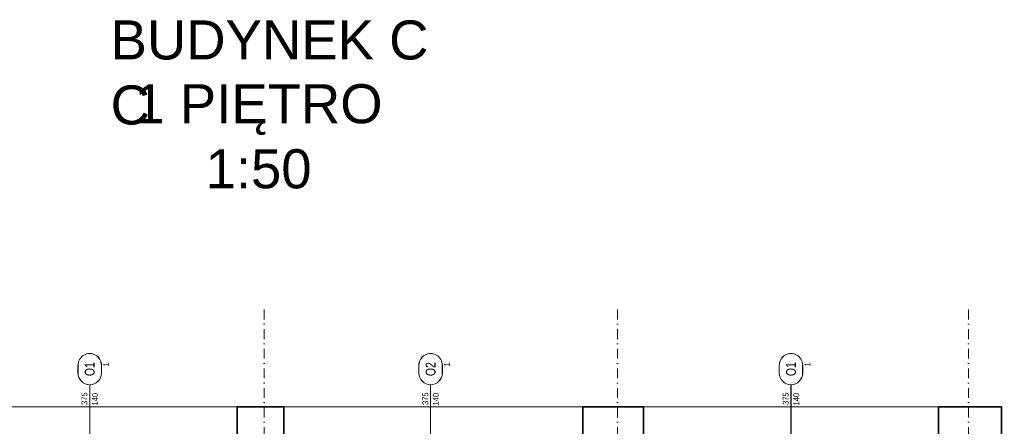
# Model space of a CAD drawing. Header units: millimetres. Extents: x -96593 to 66336, y -23969 to 7139.
# Tile 207 of 256: x -75103 to -73841, y -9594 to -9073. Entities that reach past the tile are written whole.
import ezdxf
from ezdxf.enums import TextEntityAlignment as Align

# ---------------------------------------------------------------- set-up
doc = ezdxf.new("R2010")
doc.units = ezdxf.units.MM
doc.linetypes.add('DASHDOT', pattern=[1, 0.5, -0.25, 0, -0.25])
doc.linetypes.add('DASHEDX2', pattern=[1.5, 1, -0.5])
doc.layers.add('BA_pom', color=6, linetype='Continuous', lineweight=18, plot=False)
for name, color, linetype, lineweight in [('BA_sym', 7, 'Continuous', 18), ('BA_txc', 1, 'Continuous', 18), ('BA_txs', 2, 'Continuous', 18), ('mm_went_opis', 7, 'Continuous', 15), ('PG_OSIE', 1, 'DASHDOT', 18), ('PG_PARAPETY_ZEWN.', 1, 'Continuous', 18), ('PG_PRZERYWANE_ŚREDNIE', 1, 'DASHEDX2', 18), ('PG_WYMIARY', 1, 'Continuous', 18), ('PG_WYPOSAŻENIE', 1, 'Continuous', 18), ('PG_ŚCIANY_SŁUPY', 4, 'Continuous', 35)]:
    doc.layers.add(name, color=color, linetype=linetype, lineweight=lineweight)
doc.styles.add('BIKTS', font='bikromsw.shx', dxfattribs={"width": 0.85})
doc.styles.get("Standard").update_dxf_attribs({"font": 'arial.ttf'})

# ---------------------------------------------------------------- blocks, each defined once
blk = doc.blocks.new('symdrz')
blk.add_lwpolyline([(-10, -30, -1), (-10, 30), (10, 30, -1), (10, -30)], format="xyb", close=True)
at = {"style": 'BIKTS', "width": 0.8}
blk.add_attdef('SZERDRZ', text='', height=25, dxfattribs=at).set_placement((77.1, 8.8), align=Align.CENTER)
blk.add_attdef('SYMDRZ', text='', height=25, dxfattribs=at).set_placement((0, 0), align=Align.MIDDLE)
blk.add_attdef('WYSDRZ', text='', height=25, dxfattribs=at).set_placement((77.1, -9.5), align=Align.TOP_CENTER)
blk = doc.blocks.new('A$C8890cfa8')
at = {"layer": 'PG_WYPOSAŻENIE', "color": 18, "true_color": 0x000000}
for p, q in [((63.4, 95.9), (32.2, 64.6)), ((58.9, 91.3), (58.8, 69.2)), ((58.8, 69.2), (36.8, 69.3))]:
    blk.add_line(p, q, dxfattribs=at)
blk.add_lwpolyline([(0, 100), (0, 0), (205, 0), (205, 100)], close=True, dxfattribs=at)
blk.add_lwpolyline([(32.2, 64.6), (32.2, 4.1), (200, 4.1), (200, 95.9), (63.4, 95.9)], dxfattribs=at)
blk = doc.blocks.new('A$C25dec356')
at = {"layer": 'PG_WYPOSAŻENIE', "color": 251, "true_color": 0x636466}
for p, q in [((19, 84.1), (21.1, 168.1)), ((21.1, 168.1), (28.1, 167.9)), ((23.8, 0), (28.1, 167.9)), ((1.4, 112.6), (0, 56.6)), ((1.4, 112.6), (16, 112.2)), ((18.2, 119.2), (17.3, 119.2)), ((19.8, 119.1), (18.1, 49.2)), ((18.2, 119.2), (19.8, 119.1)), ((26.7, 112), (33.8, 111.8)), ((33.8, 111.8), (32.4, 55.8)), ((19, 84.1), (16.9, 0.2)), ((0, 56.6), (15.2, 56.2)), ((25.3, 56), (32.4, 55.8)), ((16.3, 49.2), (17.2, 49.2)), ((18.1, 49.2), (17.2, 49.2)), ((16.9, 0.2), (23.8, 0))]:
    blk.add_line(p, q, dxfattribs=at)
for centre, radius, start, end in [((201.3, 81.5), 187.8, 168.4159, 189.8932), ((202.3, 81.5), 187.9, 168.4197, 189.8895)]:
    blk.add_arc(centre, radius, start, end, dxfattribs=at)
blk = doc.blocks.new('A$C5d8eeb17')
at = {"layer": 'PG_WYPOSAŻENIE', "color": 251, "true_color": 0x636466}
for p, q in [((38.7, 0), (38.7, 125)), ((38.7, 125), (96.5, 125)), ((96.5, 0), (96.5, 125)), ((29.8, 110.3), (38.7, 112.7)), ((5.3, 90.8), (15.9, 90.9)), ((5.4, 87.7), (15.9, 87.8)), ((38.7, 66.6), (30.2, 68.7)), ((29.8, 51.2), (38.7, 53.6)), ((5.3, 31.7), (15.9, 31.8)), ((5.4, 28.6), (15.9, 28.7)), ((38.7, 7.5), (30.2, 9.6)), ((96.5, 0), (38.7, 0))]:
    blk.add_line(p, q, dxfattribs=at)
for centre, radius, start, end in [((31.8, 89.5), 31.8, 141.4442, 219.6752), ((31.8, 89.5), 26.5, 141.4442, 219.6752), ((8.8, 107.4), 2.68, 328.6779, 134.2106), ((38.2, 89.6), 22.4, 112.1553, 248.9642), ((9.2, 71.2), 2.68, 226.9089, 32.4416), ((8.8, 48.3), 2.68, 328.6779, 134.2106), ((38.2, 30.5), 22.4, 112.1553, 248.9642), ((31.8, 30.4), 31.8, 141.4442, 219.6752), ((31.8, 30.4), 26.5, 141.4442, 219.6752), ((9.2, 12.1), 2.68, 226.9089, 32.4416)]:
    blk.add_arc(centre, radius, start, end, dxfattribs=at)
blk = doc.blocks.new('A$C48367b7f')
at = {"layer": 'PG_WYPOSAŻENIE', "color": 18, "true_color": 0x000000}
for points in [[(0, 389.7), (0, 309.7), (60, 309.7), (60, 389.7), (0, 389.7), (60, 309.7), (0, 309.7), (60, 389.7)], [(237.8, 389.7), (237.8, 309.7), (297.8, 309.7), (297.8, 389.7), (237.8, 389.7), (297.8, 309.7), (237.8, 309.7), (297.8, 389.7)], [(237.8, 309.7), (237.8, 229.7), (297.8, 229.7), (297.8, 309.7), (237.8, 309.7), (297.8, 229.7), (237.8, 229.7), (297.8, 309.7)]]:
    blk.add_lwpolyline(points, dxfattribs=at)
at = {"color": 18, "lineweight": 30, "true_color": 0x000000, "xscale": 0.4999999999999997, "yscale": 0.4999999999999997, "zscale": 0.4999999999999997, "rotation": 94.94345222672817}
blk.add_blockref('A$C25dec356', (162, 4.1), dxfattribs=at)
at = {"layer": 'PG_PRZERYWANE_ŚREDNIE', "color": 4, "xscale": -1}
for p, rotation in [((100, 594.7), 90), ((297.8, 594.7), 90), ((197.8, 24.7), 270)]:
    blk.add_blockref('A$C8890cfa8', p, dxfattribs=dict(at, rotation=rotation))
at = {"layer": 'PG_WYMIARY', "color": 18, "true_color": 0x000000, "xscale": -1, "rotation": 90}
blk.add_blockref('A$C5d8eeb17', (126.5, 286), dxfattribs=at)
at = {"layer": 'PG_WYMIARY', "color": 18, "true_color": 0x000000, "rotation": 90.00000000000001}
blk.add_blockref('A$C5d8eeb17', (126.5, 150.7), dxfattribs=at)
at = {"layer": 'BA_txs', "color": 18, "true_color": 0x000000, "char_height": 12.5, "width": 265.598, "attachment_point": 7, "rotation": 90, "style": 'BIKTS'}
for insert in [(38.6, 362.1), (295.4, 363.2), (38.6, 90.8), (295.4, -9)]:
    blk.add_mtext('\\pi58.92981;LISTWA ODBOJOWA\\P\\pi95.61136; ŚCIENNA', dxfattribs=dict(at, insert=insert))
blk = doc.blocks.new('A$C819905f0')
at = {"layer": 'PG_WYPOSAŻENIE', "color": 18, "true_color": 0x000000}
for points in [[(60, 389.7), (60, 309.7), (0, 309.7), (0, 389.7), (60, 389.7), (0, 309.7), (60, 309.7), (0, 389.7)], [(297.8, 389.7), (297.8, 309.7), (237.8, 309.7), (237.8, 389.7), (297.8, 389.7), (237.8, 309.7), (297.8, 309.7), (237.8, 389.7)], [(60, 309.7), (60, 229.7), (0, 229.7), (0, 309.7), (60, 309.7), (0, 229.7), (60, 229.7), (0, 309.7)]]:
    blk.add_lwpolyline(points, dxfattribs=at)
at = {"color": 18, "lineweight": 30, "true_color": 0x000000, "xscale": -0.4999999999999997, "yscale": 0.4999999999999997, "zscale": 0.4999999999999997, "rotation": 265.0565477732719}
blk.add_blockref('A$C25dec356', (135.8, 4.1), dxfattribs=at)
at = {"layer": 'PG_PRZERYWANE_ŚREDNIE', "color": 4}
for p, rotation in [((0, 594.7), 270), ((197.8, 594.7), 270), ((100, 24.7), 90.00000000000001)]:
    blk.add_blockref('A$C8890cfa8', p, dxfattribs=dict(at, rotation=rotation))
at = {"layer": 'PG_WYMIARY', "color": 18, "true_color": 0x000000, "xscale": -1, "rotation": 90}
blk.add_blockref('A$C5d8eeb17', (296.3, 286), dxfattribs=at)
at = {"layer": 'PG_WYMIARY', "color": 18, "true_color": 0x000000, "rotation": 90}
blk.add_blockref('A$C5d8eeb17', (296.3, 150.7), dxfattribs=at)
at = {"layer": 'BA_txs', "color": 18, "true_color": 0x000000, "char_height": 12.5, "width": 265.598, "attachment_point": 1, "rotation": 90, "style": 'BIKTS'}
for insert in [(2.4, 363.2), (259.2, 362.1), (259.2, 90.8), (2.4, -9)]:
    blk.add_mtext('\\pi58.92981;LISTWA ODBOJOWA\\P\\pi95.61136; ŚCIENNA', dxfattribs=dict(at, insert=insert))
blk = doc.blocks.new('A$C5DA075D8')
at = {"layer": 'BA_sym', "color": 252}
for p, q in [((1629.8, 2587.2), (1629.8, 2688.2)), ((2066.8, 2587.2), (2066.8, 2688.2)), ((2528.8, 2587.2), (2528.8, 2688.2))]:
    blk.add_line(p, q, dxfattribs=at)
at = {"layer": 'PG_OSIE', "color": 252, "ltscale": 25}
for points in [[(1853.3, 2784.4), (1853.3, 0)], [(2306.3, 2784.4), (2306.3, 0)], [(2756.3, 2784.4), (2756.3, 0)]]:
    blk.add_lwpolyline(points, dxfattribs=at)
at = {"layer": 'PG_PARAPETY_ZEWN.', "color": 252}
for points in [[(1440.8, 2659.8), (1818.8, 2659.8)], [(1878.8, 2659.8), (2261.8, 2659.8)], [(2339.8, 2659.8), (2717.8, 2659.8)]]:
    blk.add_lwpolyline(points, dxfattribs=at)
at = {"layer": 'PG_ŚCIANY_SŁUPY', "color": 252}
for points in [[(1818.8, 2659.8), (1818.8, 2599.8), (1828.8, 2599.8), (1828.8, 2586.8), (1878.8, 2586.8), (1878.8, 2659.8), (1818.8, 2659.8)], [(2261.8, 2659.8), (2261.8, 2599.8), (2283.8, 2599.8), (2283.8, 2586.8), (2328.8, 2586.8), (2328.8, 2599.8), (2339.8, 2599.8), (2339.8, 2659.8), (2261.8, 2659.8)], [(2798.8, 1972.8), (2798.8, 2659.8), (2717.8, 2659.8), (2717.8, 2599.8), (2733.8, 2599.8), (2733.8, 2586.8), (2748.8, 2586.8), (2748.8, 2012.8), (2733.8, 2012.8), (2733.8, 1972.8), (2798.8, 1972.8)]]:
    blk.add_lwpolyline(points, dxfattribs=at)
at = {"layer": 'BA_sym', "color": 252}
ref = blk.add_blockref('symdrz', (1629.8, 2708.2), dxfattribs=dict(at, xscale=0.5000000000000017, yscale=0.5000000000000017, zscale=0.5000000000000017, rotation=90.00000472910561))
ref.add_attrib('Symdrz', 'O1', dxfattribs={"height": 12.5, "rotation": 90, "style": 'BIKTS', "width": 0.8}).set_placement((1629.8, 2708.2), align=Align.MIDDLE_CENTER)
ref.add_attrib('Szerdrz', '375', dxfattribs={"layer": 'BA_txc', "height": 7.5, "rotation": 90, "style": 'BIKTS', "width": 0.8}).set_placement((1623.1, 2670.3), align=Align.MIDDLE_CENTER)
ref.add_attrib('Wysdrz', '140', dxfattribs={"layer": 'BA_txc', "height": 7.5, "rotation": 90, "style": 'BIKTS', "width": 0.8}).set_placement((1636.6, 2669.7), align=Align.MIDDLE_CENTER)
ref.add_attrib('Sztuk', '1', (1654.6, 2711.6), dxfattribs={"layer": 'BA_pom', "height": 7.5, "rotation": 90, "style": 'BIKTS', "width": 0.8})
ref = blk.add_blockref('symdrz', (2066.8, 2708.2), dxfattribs=dict(at, xscale=0.5000000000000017, yscale=0.5000000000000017, zscale=0.5000000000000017, rotation=90.00000472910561))
ref.add_attrib('Symdrz', 'O2', dxfattribs={"height": 12.5, "rotation": 90, "style": 'BIKTS', "width": 0.8}).set_placement((2066.8, 2708.2), align=Align.MIDDLE_CENTER)
ref.add_attrib('Szerdrz', '375', dxfattribs={"layer": 'BA_txc', "height": 7.5, "rotation": 90, "style": 'BIKTS', "width": 0.8}).set_placement((2060.1, 2670.3), align=Align.MIDDLE_CENTER)
ref.add_attrib('Wysdrz', '140', dxfattribs={"layer": 'BA_txc', "height": 7.5, "rotation": 90, "style": 'BIKTS', "width": 0.8}).set_placement((2073.6, 2669.7), align=Align.MIDDLE_CENTER)
ref.add_attrib('Sztuk', '1', (2091.6, 2711.6), dxfattribs={"layer": 'BA_pom', "height": 7.5, "rotation": 90, "style": 'BIKTS', "width": 0.8})
ref = blk.add_blockref('symdrz', (2528.8, 2708.2), dxfattribs=dict(at, xscale=0.5000000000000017, yscale=0.5000000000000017, zscale=0.5000000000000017, rotation=90.00000472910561))
ref.add_attrib('Symdrz', 'O1', dxfattribs={"height": 12.5, "rotation": 90, "style": 'BIKTS', "width": 0.8}).set_placement((2528.8, 2708.2), align=Align.MIDDLE_CENTER)
ref.add_attrib('Szerdrz', '375', dxfattribs={"layer": 'BA_txc', "height": 7.5, "rotation": 90, "style": 'BIKTS', "width": 0.8}).set_placement((2522.1, 2670.3), align=Align.MIDDLE_CENTER)
ref.add_attrib('Wysdrz', '140', dxfattribs={"layer": 'BA_txc', "height": 7.5, "rotation": 90, "style": 'BIKTS', "width": 0.8}).set_placement((2535.6, 2669.7), align=Align.MIDDLE_CENTER)
ref.add_attrib('Sztuk', '1', (2553.6, 2711.6), dxfattribs={"layer": 'BA_pom', "height": 7.5, "rotation": 90, "style": 'BIKTS', "width": 0.8})
at = {"layer": 'PG_PRZERYWANE_ŚREDNIE', "color": 252}
for name, p in [('A$C48367b7f', (1541.8, 1992.3)), ('A$C819905f0', (1864.5, 1992.3)), ('A$C48367b7f', (2448.2, 1992.6))]:
    blk.add_blockref(name, p, dxfattribs=at)
at = {"layer": 'BA_txs', "color": 252, "char_height": 50, "attachment_point": 1}
for s, width, insert in [('BUDYNEK C ', 2501.992, (1656.6, 3154.9)), ('\\pi132.30617;1 PIĘTRO\\P\\pi223.57493;1:50', 572.15, (1554.8, 3073.2))]:
    blk.add_mtext_dynamic_manual_height_columns(s, width=width, gutter_width=12.5, heights=[0], dxfattribs=dict(at, insert=insert))

msp = doc.modelspace()

# ---------------------------------------------------------------- linework, layer by layer
at = {"layer": 'BA_sym', "color": 252}
for p, q in [((-75013.5, -9641.9), (-75013.5, -9540.9)), ((-74576.5, -9641.9), (-74576.5, -9540.9)), ((-74114.5, -9641.9), (-74114.5, -9540.9))]:
    msp.add_line(p, q, dxfattribs=at)

# ---------------------------------------------------------------- block references
ref = msp.add_blockref('symdrz', (-75013.5, -9520.9), dxfattribs=dict(at, xscale=0.5000000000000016, yscale=0.5000000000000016, zscale=0.5000000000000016, rotation=90.00000472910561))
ref.add_attrib('Symdrz', 'O1', dxfattribs={"height": 12.5, "rotation": 90, "style": 'BIKTS', "width": 0.8}).set_placement((-75013.5, -9520.9), align=Align.MIDDLE_CENTER)
ref.add_attrib('Szerdrz', '375', dxfattribs={"layer": 'BA_txc', "height": 7.5, "rotation": 90, "style": 'BIKTS', "width": 0.8}).set_placement((-75020.3, -9558.8), align=Align.MIDDLE_CENTER)
ref.add_attrib('Wysdrz', '140', dxfattribs={"layer": 'BA_txc', "height": 7.5, "rotation": 90, "style": 'BIKTS', "width": 0.8}).set_placement((-75006.8, -9559.4), align=Align.MIDDLE_CENTER)
ref.add_attrib('Sztuk', '1', (-74988.8, -9517.4), dxfattribs={"layer": 'BA_pom', "height": 7.5, "rotation": 90, "style": 'BIKTS', "width": 0.8})
ref = msp.add_blockref('symdrz', (-74576.5, -9520.9), dxfattribs=dict(at, xscale=0.5000000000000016, yscale=0.5000000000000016, zscale=0.5000000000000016, rotation=90.00000472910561))
ref.add_attrib('Symdrz', 'O2', dxfattribs={"height": 12.5, "rotation": 90, "style": 'BIKTS', "width": 0.8}).set_placement((-74576.5, -9520.9), align=Align.MIDDLE_CENTER)
ref.add_attrib('Szerdrz', '375', dxfattribs={"layer": 'BA_txc', "height": 7.5, "rotation": 90, "style": 'BIKTS', "width": 0.8}).set_placement((-74583.3, -9558.8), align=Align.MIDDLE_CENTER)
ref.add_attrib('Wysdrz', '140', dxfattribs={"layer": 'BA_txc', "height": 7.5, "rotation": 90, "style": 'BIKTS', "width": 0.8}).set_placement((-74569.8, -9559.4), align=Align.MIDDLE_CENTER)
ref.add_attrib('Sztuk', '1', (-74551.8, -9517.4), dxfattribs={"layer": 'BA_pom', "height": 7.5, "rotation": 90, "style": 'BIKTS', "width": 0.8})
ref = msp.add_blockref('symdrz', (-74114.5, -9520.9), dxfattribs=dict(at, xscale=0.5000000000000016, yscale=0.5000000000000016, zscale=0.5000000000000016, rotation=90.00000472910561))
ref.add_attrib('Symdrz', 'O1', dxfattribs={"height": 12.5, "rotation": 90, "style": 'BIKTS', "width": 0.8}).set_placement((-74114.5, -9520.9), align=Align.MIDDLE_CENTER)
ref.add_attrib('Szerdrz', '375', dxfattribs={"layer": 'BA_txc', "height": 7.5, "rotation": 90, "style": 'BIKTS', "width": 0.8}).set_placement((-74121.3, -9558.8), align=Align.MIDDLE_CENTER)
ref.add_attrib('Wysdrz', '140', dxfattribs={"layer": 'BA_txc', "height": 7.5, "rotation": 90, "style": 'BIKTS', "width": 0.8}).set_placement((-74107.8, -9559.4), align=Align.MIDDLE_CENTER)
ref.add_attrib('Sztuk', '1', (-74089.8, -9517.4), dxfattribs={"layer": 'BA_pom', "height": 7.5, "rotation": 90, "style": 'BIKTS', "width": 0.8})
at = {"layer": 'mm_went_opis', "color": 2, "lineweight": 60}
msp.add_blockref('A$C5DA075D8', (-76643.4, -12229.1), dxfattribs=at)

# ---------------------------------------------------------------- texts
at = {"layer": 'BA_txs', "color": 252, "insert": (-74986.8, -9074.1), "char_height": 50, "attachment_point": 1}
msp.add_mtext_dynamic_manual_height_columns('BUDYNEK C ', width=25.02, gutter_width=12.5, heights=[0], dxfattribs=at)

doc.saveas('drawing.dxf')
